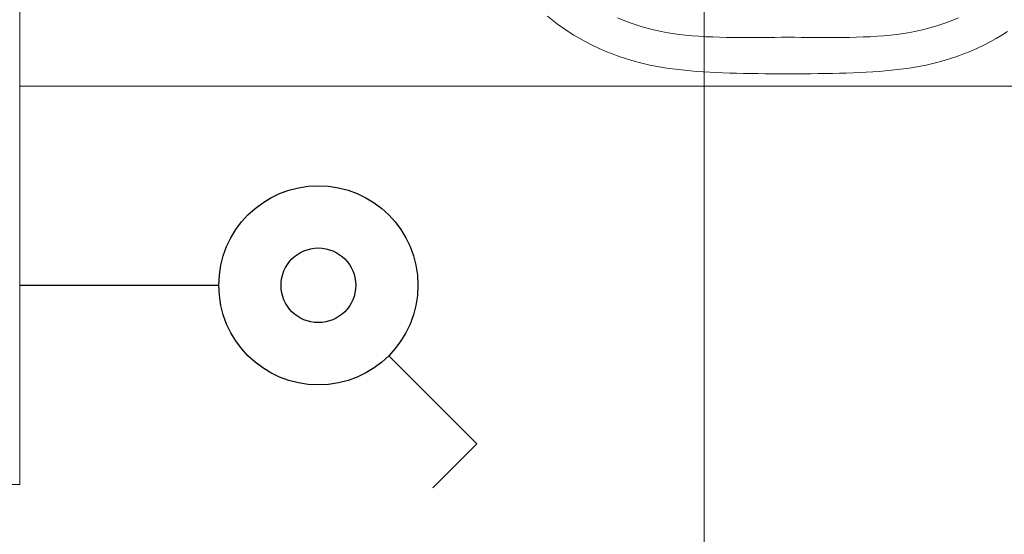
# Model space of a CAD drawing. Header units: centimetres. Extents: x 88729 to 133553, y -16225 to 14174.
# Tile 210 of 231: x 93871 to 93950, y -9115 to -9073. Entities that reach past the tile are written whole.
import ezdxf
from ezdxf.enums import TextEntityAlignment as Align

# ---------------------------------------------------------------- set-up
doc = ezdxf.new("R2010")
doc.units = ezdxf.units.CM
doc.layers.add('A-ARMATURA', color=252, linetype='Continuous', lineweight=5)
doc.layers.add('E_Istn_pozostaje', color=132, linetype='Continuous', lineweight=25)
for name, color, linetype in [('A-SCIANY', 252, 'Continuous'), ('A-SUFITY', 252, 'Continuous'), ('E_PODKLAD', 7, 'Continuous'), ('R-MET-IWE', 252, 'Continuous')]:
    doc.layers.add(name, color=color, linetype=linetype)
doc.styles.add('old', font='BOOKOS.TTF')
doc.styles.get("Standard").update_dxf_attribs({"font": 'txt.shx'})

# ---------------------------------------------------------------- blocks, each defined once
blk = doc.blocks.new('E_łącznik jednobiegunowy_IP44')
at = {"linetype": 'Continuous', "ltscale": 0.5}
for p, q in [((5.657, 29.657), (12.728, 36.728)), ((16.263, 33.192), (12.728, 36.728)), ((0, 0), (0, 16))]:
    blk.add_line(p, q, dxfattribs=at)
for radius in [8, 3]:
    blk.add_circle((0, 24), radius, dxfattribs=at)
at = {"linetype": 'Continuous', "ltscale": 0.5, "style": 'old', "flags": 4}
blk.add_attdef('OBWÓD', (12.728, 36.728), '', height=12, dxfattribs=at)
blk = doc.blocks.new('A$C3A7D2EB8')
at = {"layer": 'A-ARMATURA'}
for points in [[(19.307, -16.846), (18.913, -17.167), (18.505, -17.48), (18.081, -17.784), (17.642, -18.08), (17.188, -18.365), (16.717, -18.641), (16.231, -18.907), (15.728, -19.162), (15.209, -19.406), (14.674, -19.639), (14.122, -19.859), (13.553, -20.068), (12.966, -20.264), (12.363, -20.446), (12.363, -20.446), (11.945, -20.561), (11.518, -20.667), (11.084, -20.764), (10.641, -20.853), (10.19, -20.934), (9.731, -21.008), (9.264, -21.075), (8.788, -21.134), (8.304, -21.188), (7.811, -21.235), (7.31, -21.277), (6.8, -21.313), (6.282, -21.345), (5.754, -21.372), (5.219, -21.394), (4.674, -21.413), (4.12, -21.428), (3.558, -21.44), (2.986, -21.449), (2.406, -21.456), (1.816, -21.46), (1.217, -21.463), (0.609, -21.465), (-0.008, -21.465), (-0.008, -21.465), (-0.625, -21.465), (-1.233, -21.463), (-1.832, -21.46), (-2.421, -21.456), (-3.002, -21.449), (-3.573, -21.44), (-4.136, -21.428), (-4.689, -21.413), (-5.234, -21.394), (-5.77, -21.372), (-6.297, -21.345), (-6.816, -21.313), (-7.325, -21.277), (-7.827, -21.235), (-8.319, -21.188), (-8.804, -21.134), (-9.279, -21.075), (-9.747, -21.008), (-10.206, -20.934), (-10.657, -20.853), (-11.099, -20.764), (-11.534, -20.667), (-11.96, -20.561), (-12.379, -20.446), (-12.379, -20.446), (-12.982, -20.264), (-13.568, -20.068), (-14.137, -19.859), (-14.689, -19.639), (-15.225, -19.406), (-15.744, -19.162), (-16.246, -18.907), (-16.733, -18.641), (-17.203, -18.365), (-17.658, -18.08)], [(-13.716, -16.972), (-13.244, -17.168), (-12.767, -17.348), (-12.285, -17.515), (-11.799, -17.668), (-11.307, -17.807), (-10.811, -17.932), (-10.311, -18.045), (-9.806, -18.145), (-9.297, -18.233), (-8.776, -18.303), (-8.246, -18.362), (-7.708, -18.412), (-7.163, -18.452), (-6.612, -18.484), (-6.058, -18.508), (-5.5, -18.526), (-4.94, -18.539), (-4.379, -18.546), (-3.819, -18.55), (-3.26, -18.55), (-2.704, -18.548), (-2.152, -18.545), (-1.605, -18.541), (-1.065, -18.538), (-0.532, -18.535), (-0.008, -18.535), (0.516, -18.535), (1.049, -18.538), (1.589, -18.541), (2.136, -18.545), (2.688, -18.548), (3.244, -18.55), (3.803, -18.55), (4.363, -18.546), (4.924, -18.539), (5.484, -18.526), (6.042, -18.508), (6.597, -18.484), (7.147, -18.452), (7.692, -18.412), (8.23, -18.362), (8.76, -18.303), (9.281, -18.233), (9.79, -18.145), (10.295, -18.045), (10.796, -17.932), (11.292, -17.807), (11.783, -17.668), (12.27, -17.515), (12.752, -17.348), (13.228, -17.168), (13.7, -16.972)]]:
    blk.add_lwpolyline(points, dxfattribs=at)
blk = doc.blocks.new('A$Ce817dbbb')
at = {"layer": 'A-SCIANY', "color": 252, "lineweight": 9, "ltscale": 3}
for p, q in [((2469.104, -19576.017), (2469.104, -19501.017)), ((2469.104, -19542.017), (2469.104, -19576.017)), ((2444.104, -19576.017), (2469.104, -19576.017))]:
    blk.add_line(p, q, dxfattribs=at)
at = {"layer": 'A-SUFITY', "lineweight": 0, "ltscale": 0.1}
for p, q in [((2524.104, -19501.017), (2524.104, -19721.017)), ((2469.104, -19544.017), (2819.104, -19544.017))]:
    blk.add_line(p, q, dxfattribs=at)
at = {"layer": 'A-ARMATURA', "color": 252, "lineweight": 9, "xscale": -1}
blk.add_blockref('A$C3A7D2EB8', (2530.824, -19521.552), dxfattribs=at)
at = {"layer": 'R-MET-IWE', "color": 252, "lineweight": 9, "width": 0.75}
for tag, rotation, p in [('0-', 90, (-1139.045, -4143.611)), ('0-', 90, (-1113.045, -4143.611)), ('0-', 90, (-1087.045, -4143.611)), ('2-', 90, (-796.045, -4143.611)), ('2-', 90, (-505.045, -4143.611)), ('0-', 90, (-480.045, -4143.611)), ('0-', 90, (-456.045, -4143.611)), ('2-', 90, (-166.045, -4143.611)), ('2-', 90, (-625.663, -4833.611)), ('2-', 90, (-599.663, -4833.611)), ('2-', 90, (-573.663, -4833.611)), ('0-', 180, (-2169.638, -4848.468)), ('0-', 180, (-2169.638, -4873.468)), ('0-', 180, (-2169.638, -4899.468)), ('-2', 90, (-1661.47, -4961.645)), ('-2', 90, (-1636.47, -4961.645)), ('0-', 270, (-1489.782, -4968.061)), ('0-', 270, (-1464.782, -4968.061)), ('0-', 270, (-1439.782, -4968.061)), ('0-', 270, (-1364.782, -4968.061)), ('0-', 270, (-1339.782, -4968.061)), ('0-', 270, (-1314.782, -4968.061)), ('0-', 270, (328.218, -4968.061)), ('0-', 270, (354.218, -4968.061)), ('0-', 270, (1256.218, -4968.061)), ('0-', 270, (1282.218, -4968.061)), ('0-', 90, (-513.045, -5496.611)), ('0-', 90, (-487.045, -5496.611)), ('K.S.-', 90, (-487.045, -5766.111)), ('0-', 90, (-513.045, -5766.111)), ('1-', 90, (-539.045, -6114.611)), ('0-', 90, (-513.045, -6114.611)), ('0-', 90, (-487.045, -6114.611)), ('0-', 90, (301.955, -6545.611)), ('0-', 90, (327.955, -6545.611)), ('0-', 90, (353.955, -6545.611)), ('0-', 90, (416.113, -6545.611)), ('0-', 90, (1255.955, -6545.611)), ('0-', 90, (1281.955, -6545.611)), ('1-', 90, (2382.955, -6845.611)), ('1-', 90, (2408.955, -6845.611)), ('1-', 90, (2434.955, -6845.611)), ('1-', 90, (2827.955, -6845.611)), ('1-', 90, (2853.955, -6845.611)), ('1-', 90, (2879.955, -6845.611)), ('<-2', 90, (-910.64, -10482.409)), ('2->', 90, (-718.146, -10854.38)), ('2->', 90, (-692.146, -10854.38)), ('2->', 90, (-744.146, -10870.803)), ('-0', 90, (-186.093, -12450.121)), ('1-', 90, (2264.472, -12866.38)), ('1-', 90, (2290.472, -12866.38)), ('1-', 90, (2316.472, -12866.38)), ('1-', 90, (2709.472, -12866.38)), ('1-', 90, (2735.472, -12866.38)), ('1-', 90, (2761.472, -12866.38)), ('<-KL', 90, (-700.012, -16780.913)), ('-0', 90, (-179.939, -18957.533)), ('0->', 90, (-1257.528, -23179.046)), ('0->', 90, (-1231.528, -23179.046)), ('0->', 90, (-1205.528, -23179.046)), ('0->', 90, (-600.528, -23179.046)), ('0->', 90, (-574.528, -23179.046)), ('0->', 90, (-1692.528, -24074.046)), ('0->', 90, (-1666.528, -24074.046)), ('0->', 90, (-1640.528, -24074.046)), ('0->', 90, (-1486.528, -24074.046)), ('0->', 90, (-1460.528, -24074.046)), ('0->', 90, (-1434.528, -24074.046)), ('<-0', 90, (-499.818, -24383.565)), ('<-0', 90, (-298.109, -24383.565)), ('<-0', 180, (-587.122, -25088.859)), ('<-0', 270, (-496.631, -25202.677)), ('<-0', 180, (-1353.253, -25419.359)), ('<-0', 180, (-1187.253, -25444.101)), ('<-0', 90, (-179.614, -25454.222)), ('<-0', 90, (-69.593, -26375.359)), ('<-0', 90, (-43.593, -26375.359))]:
    blk.add_attdef(tag, text='', height=17, rotation=rotation, dxfattribs=at).set_placement(p, align=Align.MIDDLE)
for tag, p in [('2-', (1424.812, -4179.204)), ('2-', (1424.812, -4205.204)), ('K.S.-', (-76.891, -4264.204)), ('KL-', (-613.132, -4292.185)), ('1-', (-613.132, -4312.185)), ('1-', (-613.132, -4332.185)), ('K.S.-', (1414.126, -4333.662)), ('0-', (-70.188, -4341.204)), ('0-', (469.812, -4341.204)), ('1-', (-613.132, -4352.185)), ('0-', (1424.812, -4361.204)), ('0-', (-70.188, -4367.204)), ('1-', (469.812, -4367.204)), ('0-', (1099.812, -4368.204)), ('2-', (1424.812, -4387.204)), ('1-', (-70.188, -4393.204)), ('1-', (469.812, -4393.204)), ('1-', (1099.812, -4394.204)), ('2-', (1424.812, -4413.204)), ('2-', (-70.188, -4419.204)), ('2-', (1099.812, -4420.204)), ('2-', (469.812, -4444.204)), ('K.S.-', (-76.891, -4445.204)), ('2-', (1099.812, -4446.204)), ('2-', (469.812, -4470.204)), ('2-', (-825.188, -4496.204)), ('2-', (-825.188, -4522.204)), ('2-', (-70.188, -4574.204)), ('2-', (-70.188, -4600.204)), ('K.S.-', (1089.126, -4600.662)), ('2-', (1099.812, -4653.204)), ('2-', (-70.188, -4669.204)), ('2-', (1099.812, -4679.204)), ('-1', (1806.777, -4690.779)), ('1-', (-70.188, -4695.204)), ('2-', (1099.812, -4705.204)), ('-1', (1806.777, -4716.295)), ('K.S.-', (-73.204, -4721.204)), ('-1', (1806.777, -4743.07)), ('FR-', (-70.188, -4747.204)), ('0-', (-1066.188, -6382.704)), ('0-', (-1066.188, -6408.704)), ('2-', (1729.812, -6586.204)), ('2-', (1729.812, -6612.204)), ('2-', (1729.812, -6638.204)), ('2-', (1729.812, -6664.204)), ('K.S.-', (469.812, -6788.204)), ('1-', (-962.188, -6915.204)), ('1-', (-460.188, -6923.204)), ('1-', (469.812, -6923.204)), ('2-', (1729.812, -6923.204)), ('1-', (-460.188, -6949.204)), ('1-', (469.812, -6949.204)), ('2-', (1729.812, -6949.204)), ('K.S.-', (2901.812, -6960.204)), ('2-', (1729.812, -6975.204)), ('2-', (1729.812, -7001.204)), ('2-', (-460.188, -7026.204)), ('0-', (469.812, -7026.204)), ('2-', (-460.188, -7052.204)), ('0-', (469.812, -7052.204)), ('2-', (-460.188, -7078.204)), ('2-', (469.812, -7078.204)), ('1-', (2901.812, -7088.204)), ('2-', (469.812, -7104.204)), ('1-', (2901.812, -7114.204)), ('0-', (1729.812, -7131.204)), ('2-', (-460.188, -7141.204)), ('0-', (1729.812, -7157.204)), ('2-', (-460.188, -7167.204)), ('2-', (469.812, -7181.204)), ('2-', (1729.812, -7183.204)), ('0-', (-460.188, -7193.204)), ('2-', (469.812, -7207.204)), ('2-', (1729.812, -7209.204)), ('K.S.-', (-470.874, -7217.662)), ('2-', (469.812, -7233.204)), ('2-', (1729.812, -7235.204)), ('1-', (-460.188, -7245.204)), ('2-', (469.812, -7259.204)), ('2-', (1729.812, -7261.204)), ('2-', (1729.812, -7287.204)), ('2-', (-460.188, -7297.204)), ('2->', (-943.671, -10542.973)), ('-1', (1688.294, -10711.548)), ('-1', (1688.294, -10737.548)), ('-1', (1688.294, -10763.548)), ('<-2', (1685.551, -12605.392)), ('2->', (1611.329, -12636.472)), ('2->', (1611.329, -12658.973)), ('2->', (1590.766, -12684.973)), ('K.S.-', (2783.329, -12980.973)), ('2->', (-578.671, -13046.973)), ('2->', (-578.671, -13072.973)), ('<-2', (-476.881, -13105.942)), ('1-', (2783.329, -13108.973)), ('1-', (2783.329, -13134.973)), ('<-1', (-610.787, -16857.829)), ('<-1', (-610.787, -16877.829)), ('<-1', (1688.294, -17218.96)), ('<-1', (1688.294, -17244.96)), ('<-1', (1688.294, -17270.96)), ('<-1', (-478.914, -18553.429)), ('<-0', (-2287.983, -23879.575)), ('<-0', (-2287.983, -23905.575)), ('<-0', (-2287.983, -23931.575)), ('<-0', (-343.077, -24738.183)), ('<-0', (-478.914, -25059.683))]:
    blk.add_attdef(tag, text='', height=17, dxfattribs=at).set_placement(p, align=Align.MIDDLE)

msp = doc.modelspace()

# ---------------------------------------------------------------- block references
at = {"layer": 'E_Istn_pozostaje', "rotation": 270}
msp.add_blockref('E_łącznik jednobiegunowy_IP44', (93870.978, -9094.626), dxfattribs=at)
at = {"layer": 'E_PODKLAD'}
msp.add_blockref('A$Ce817dbbb', (91401.874, 10465.391), dxfattribs=at)

doc.saveas('drawing.dxf')
